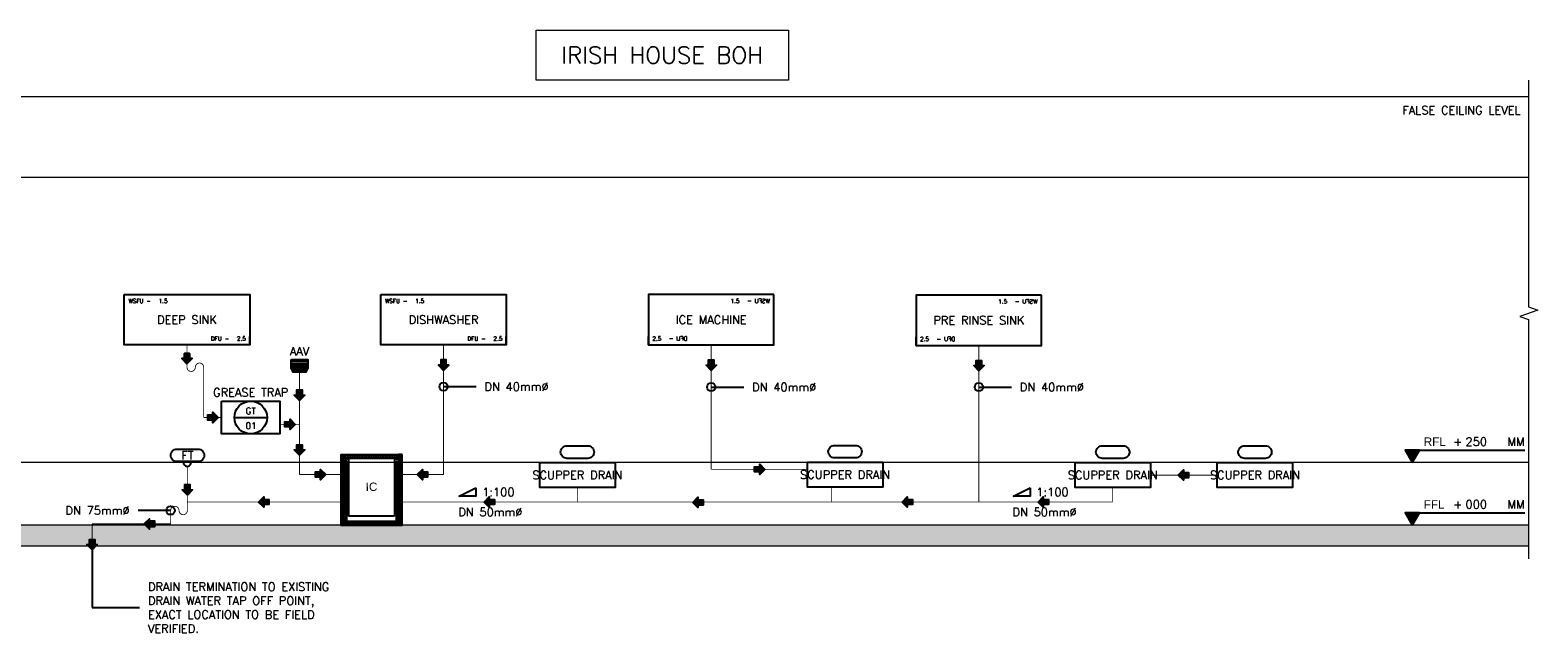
# Model space of a CAD drawing. Header units: millimetres. Extents: x -750 to 57307, y -2234 to 18901.
# Tile 102 of 102: x 36627 to 54651, y 11694 to 18901. Entities that reach past the tile are written whole.
import ezdxf
from ezdxf.enums import TextEntityAlignment as Align

# ---------------------------------------------------------------- set-up
doc = ezdxf.new("R2010")
doc.units = ezdxf.units.MM
doc.header["$MEASUREMENT"] = 0
doc.linetypes.add('CONTINOUS', pattern=[0])
doc.linetypes.add('DASHED', pattern=[19.05, 12.7, -6.35])
for name, color, linetype, true_color in [('ARROW', 1, 'Continuous', 0xff0000), ('DFU', 9, 'Continuous', 0x808080), ('PLUMBING-ARCH-TAG', 9, 'Continuous', 0x808080), ('PLUMBING-DW-EQP', 3, 'Continuous', 0x00ff00), ('PLUMBING-DW-WW-PIPE', 7, 'Continuous', 0x007f7f), ('PLUMBING-DW-WW-V-PIPE', 110, 'Continuous', 0x00ff7f), ('WSFU', 9, 'Continuous', 0x808080), ('WW-PIPE', 7, 'Continuous', 0x007f7f)]:
    doc.layers.add(name, color=color, linetype=linetype, true_color=true_color)
doc.layers.add('GREY SCALE', color=9, linetype='Continuous', lineweight=0, true_color=0x808080)
for name, color, linetype in [('PLUMBING-DW-EQP-TAG', 7, 'Continuous'), ('PLUMBING-DW-LEADER', 7, 'Continuous'), ('PLUMBING-DW-RISER-EQP', 7, 'Continuous'), ('PLUMBING-WS-PIPE-TEXT', 7, 'Continuous'), ('Sani_ftg', 7, 'Continuous'), ('TAG', 7, 'Continuous')]:
    doc.layers.add(name, color=color, linetype=linetype)
doc.layers.add('WASTE WATER-TEXT', color=7, linetype='Continuous', lineweight=20)
doc.styles.add('Romans', font='Romans.shx')
doc.styles.add('ROMANS-100', font='romans.shx')
doc.styles.add('SSP_Note', font='romans.shx', dxfattribs={"width": 0.8})
doc.styles.get("Standard").update_dxf_attribs({"font": 'arial.ttf'})
doc.dimstyles.new('Orgin Indicator_Romans100', dxfattribs={"dimtxt": 100, "dimasz": 100, "dimexe": 50, "dimexo": 50, "dimgap": 25, "dimtad": 1, "dimdec": 0, "dimzin": 0, "dimdsep": 46, "dimtxsty": 'Standard', "dimblk": 'ORIGIN', "dimcen": 0.09, "dimadec": 0, "dimazin": 0, "dimtfac": 1, "dimtdec": 0, "dimtofl": 0, "dimtmove": 0, "dimatfit": 3, "dimldrblk": 'ORIGIN', "dimfxl": 1, "dimtolj": 1, "dimtzin": 0, "dimarcsym": 0})
doc.dimstyles.new('SSP_Dims', dxfattribs={"dimscale": 50, "dimtxt": 2.2, "dimasz": 1.5, "dimexe": 0.9, "dimexo": 2, "dimgap": 1, "dimtad": 1, "dimdec": 0, "dimzin": 1, "dimdsep": 46, "dimtxsty": 'SSP_Note', "dimblk": 'ARCHTICK', "dimcen": 2, "dimdle": 0.9, "dimclrd": 256, "dimclre": 256, "dimclrt": 256, "dimadec": 0, "dimazin": 0, "dimtfac": 1, "dimtdec": 0, "dimtix": 1, "dimtmove": 1, "dimatfit": 3, "dimldrblk": 'DOT', "dimfxl": 1, "dimtolj": 1, "dimtzin": 0, "dimlwd": -1, "dimlwe": -1, "dimarcsym": 0})

# ---------------------------------------------------------------- blocks, each defined once
blk = doc.blocks.new('INSPECTION CHAMBER SLD')
at = {"lineweight": -3, "true_color": 0x808080}
h = blk.add_hatch(dxfattribs=at)
h.set_pattern_fill('ANSI31', color=8, scale=5)
h.set_pattern_definition([(45, (-1818.299, -18614.453), (-11.22532, 11.22532), [])])
h.paths.add_polyline_path([(365, -73), (325, -73), (325, -153), (295, -153), (295, -874), (-296, -874), (-296, -153), (-325, -153), (-325, -73), (-365, -73), (-365, -920), (365, -920)])
at = {"lineweight": -3}
h = blk.add_hatch(dxfattribs=at)
h.set_pattern_fill('ANGLE', color=253, scale=4)
h.set_pattern_definition([(0, (-1818.3, -18614.453), (0, 27.94), [20.32, -7.62]), (90, (-1818.3, -18614.453), (-27.94, 2e-15), [20.32, -7.62])])
h.paths.add_polyline_path([(315, -73), (-315, -73), (-315, -120), (315, -120)])
at = {"color": 1, "lineweight": -3, "true_color": 0xff0000}
for points in [[(-365, -73), (-365, -920), (365, -920), (365, -73)], [(-365, -73), (-325, -73), (-325, -153)], [(365, -73), (325, -73), (325, -153)]]:
    blk.add_lwpolyline(points, dxfattribs=at)
at = {"color": 8, "lineweight": -3, "true_color": 0x808080}
for points in [[(-296, -153), (-325, -153)], [(-315, -120), (-315, -130), (-275, -130), (-275, -809)], [(-296, -874), (-296, -153)], [(315, -120), (315, -130), (275, -130), (275, -809)], [(295, -153), (295, -874)], [(295, -153), (325, -153)], [(295, -874), (-296, -874)], [(275, -809), (-275, -809)]]:
    blk.add_lwpolyline(points, dxfattribs=at)
blk.add_lwpolyline([(-315, -73), (315, -73), (315, -120), (-315, -120)], close=True, dxfattribs=at)
at = {"layer": 'WASTE WATER-TEXT', "insert": (0, -460), "char_height": 100, "attachment_point": 5, "rotation": 0.4928}
blk.add_mtext_dynamic_manual_height_columns('IC', width=1486.71, gutter_width=0, heights=[0], dxfattribs=at)
blk = doc.blocks.new('SSL_RISE_LVL')
at = {"layer": 'PLUMBING-ARCH-TAG'}
h = blk.add_hatch(color=256, dxfattribs=at)
h.dxf.hatch_style = 1
h.paths.add_polyline_path([(-87, 150), (0, 0), (87, 150)])
blk.add_line((-87, 150), (1347, 150), dxfattribs=at)
blk.add_lwpolyline([(0, 0), (87, 150), (-87, 150)], close=True, dxfattribs=at)
at = {"layer": 'PLUMBING-ARCH-TAG', "char_height": 100, "attachment_point": 7}
for s, width, insert in [('FFL', 248.62, (137, 200)), ('{\\Fromans|c0;+}', 105.76, (487, 200)), ('{\\Fromans|c0;MM}', 210.52, (1137, 200))]:
    blk.add_mtext_dynamic_manual_height_columns(s, width=width, gutter_width=1, heights=[0], dxfattribs=dict(at, insert=insert))
at = {"layer": 'PLUMBING-ARCH-TAG', "style": 'Romans'}
blk.add_attdef('RISE_LEVEL', (637, 200), '', height=100, dxfattribs=at)
blk = doc.blocks.new('FFL_RISE_LVL')
at = {"layer": 'PLUMBING-ARCH-TAG'}
h = blk.add_hatch(color=256, dxfattribs=at)
h.dxf.hatch_style = 1
h.paths.add_polyline_path([(-87, 150), (0, 0), (87, 150)])
blk.add_line((-87, 150), (1347, 150), dxfattribs=at)
blk.add_lwpolyline([(0, 0), (87, 150), (-87, 150)], close=True, dxfattribs=at)
at = {"layer": 'PLUMBING-ARCH-TAG', "char_height": 100, "attachment_point": 7}
for s, width, insert in [('RFL', 248.62, (137, 200)), ('{\\Fromans|c0;+}', 105.76, (487, 200)), ('{\\Fromans|c0;MM}', 210.52, (1137, 200))]:
    blk.add_mtext_dynamic_manual_height_columns(s, width=width, gutter_width=1, heights=[0], dxfattribs=dict(at, insert=insert))
at = {"layer": 'PLUMBING-ARCH-TAG', "style": 'Romans'}
blk.add_attdef('RISE_LEVEL', (637, 200), '', height=100, dxfattribs=at)
blk = doc.blocks.new('PLUMBING-RSR-EQP-BLOCK')
for q in [(750, 100), (750, 75)]:
    blk.add_line((750, 0), q)
blk.add_lwpolyline([(-750, 600), (750, 600), (750, 0), (-750, 0)], close=True)
at = {"style": 'Romans'}
blk.add_attdef('EQP-NAME', text='', height=100, dxfattribs=at).set_placement((0, 300), align=Align.MIDDLE_CENTER)
at = {"layer": 'DFU', "insert": (285, 100), "char_height": 50, "attachment_point": 1, "style": 'Romans'}
blk.add_mtext_dynamic_manual_height_columns('DFU -', width=493.7, gutter_width=250, heights=[0], dxfattribs=at)
at = {"layer": 'DFU', "style": 'Romans'}
blk.add_attdef('DFU', text='', height=50, dxfattribs=at).set_placement((650, 75), align=Align.MIDDLE_CENTER)
at = {"layer": 'WSFU', "insert": (-700, 550), "char_height": 50, "attachment_point": 1, "style": 'Romans'}
blk.add_mtext_dynamic_manual_height_columns('WSFU -', width=493.7, gutter_width=250, heights=[0], dxfattribs=at)
at = {"layer": 'WSFU', "style": 'Romans'}
blk.add_attdef('WSFU', text='', height=50, dxfattribs=at).set_placement((-285, 525), align=Align.MIDDLE_CENTER)
blk = doc.blocks.new('DW AR')
at = {"layer": 'PLUMBING-DW-WW-PIPE'}
h = blk.add_hatch(color=256, dxfattribs=at)
h.dxf.hatch_style = 1
h.paths.add_polyline_path([(5, -31), (5, -62), (67, 0), (5, 62), (5, 31), (-57, 31), (-57, -31)])
blk.add_lwpolyline([(67, 0), (5, 62), (5, 31), (-57, 31), (-57, -31), (5, -31), (5, -62), (67, 0)], dxfattribs=at)
blk = doc.blocks.new('PLUMBING-EQP-TAG')
at = {"layer": 'PLUMBING-DW-EQP-TAG'}
blk.add_line((-250, 0), (250, 0), dxfattribs=at)
blk.add_circle((0, 0), 250, dxfattribs=at)
blk.add_attdef('EQP-NAME', text='', height=100, dxfattribs=at).set_placement((0, 100), align=Align.MIDDLE)
blk.add_attdef('EQP-NUM', text='', height=100, dxfattribs=at).set_placement((0, -125), align=Align.MIDDLE_CENTER)
blk = doc.blocks.new('DD AR')
at = {"layer": 'PLUMBING-DW-EQP'}
h = blk.add_hatch(color=256, dxfattribs=at)
h.dxf.hatch_style = 1
h.paths.add_polyline_path([(5, -31), (5, -62), (67, 0), (5, 62), (5, 31), (-57, 31), (-57, -31)])
blk.add_lwpolyline([(67, 0), (5, 62), (5, 31), (-57, 31), (-57, -31), (5, -31), (5, -62), (67, 0)], dxfattribs=at)
blk = doc.blocks.new('_ArchTick')
at = {"color": 0, "linetype": 'ByBlock', "const_width": 0.15}
blk.add_lwpolyline([(-0.5, -0.5), (0.5, 0.5)], dxfattribs=at)
blk = doc.blocks.new('_Origin')
at = {"color": 0, "linetype": 'ByBlock', "lineweight": -2}
blk.add_line((0, 0), (-1, 0), dxfattribs=at)
blk.add_circle((0, 0), 0.5, dxfattribs=at)

msp = doc.modelspace()

# ---------------------------------------------------------------- hatches: boundary and pattern name
at = {"layer": 'GREY SCALE', "lineweight": 0, "ltscale": 1500}
h = msp.add_hatch(dxfattribs=at)
h.set_pattern_fill('AR-CONC', color=253, scale=30)
h.set_pattern_definition([(50, (-49012.35, -20910.34), (215.17805, -18.82564), [22.5, -247.5]), (355, (-49012.35, -20910.34), (-41.6254, 225.65764), [18, -198]), (100.45144, (-48994.41, -20911.9), (173.55265, 206.832), [19.12206, -210.34263]), (46.1842, (-49012.35, -20850.34), (320.1724, -49.6558), [33.75, -371.25]), (96.63564, (-48985.66, -20854.48), (280.3986, 292.2356), [28.6831, -315.5141]), (351.18416, (-49012.35, -20850.34), (280.3986, 292.2356), [27, -297]), (21, (-48982.35, -20865.34), (179.07212, -120.78567), [22.5, -247.5]), (326, (-48982.35, -20865.34), (72.9946, 217.545), [18, -198]), (71.45144, (-48967.42, -20875.4), (252.0667, 96.75935), [19.12206, -210.34263]), (37.5, (-49012.346, -20910.34), (3.647957, 99.868156), [0, -195.6, 0, -201, 0, -198.75]), (7.5, (-49012.35, -20910.34), (78.92086, 118.32351), [0, -114.6, 0, -191.1, 0, -75.75]), (327.5, (-49079.246, -20910.34), (160.14673, -6.76646), [0, -75, 0, -234, 0, -310.5]), (317.5, (-49109.25, -20910.34), (174.95585, 30.0315), [0, -97.5, 0, -155.4, 0, -220.5])])
h.paths.add_polyline_path([(54538, 12730), (54538, 12980), (36252, 12980), (36252, 12730)])

# ---------------------------------------------------------------- linework, layer by layer
at = {"lineweight": 0, "ltscale": 1500}
msp.add_lwpolyline([(42675, 18901), (45692, 18901), (45692, 18302), (42675, 18302)], close=True, dxfattribs=at)
at = {"lineweight": -3, "elevation": 0}
for points in [[(41956, 13427), (41956, 13327), (41756, 13327), (41956, 13427)], [(48581, 13427), (48581, 13327), (48381, 13327), (48581, 13427)]]:
    msp.add_lwpolyline(points, dxfattribs=at)
at = {"layer": 'GREY SCALE', "ltscale": 5}
for p, q in [((54538, 18102), (36252, 18102)), ((54538, 17138), (36252, 17138)), ((54538, 13730), (36252, 13730)), ((54538, 12980), (36252, 12980)), ((54538, 12730), (36252, 12730))]:
    msp.add_line(p, q, dxfattribs=at)
msp.add_lwpolyline([(54538, 18302), (54538, 15591), (54651, 15553), (54435, 15478), (54538, 15441), (54538, 12580)], dxfattribs=at)
at = {"layer": 'PLUMBING-DW-EQP-TAG'}
for points in [[(38383, 13892), (38633, 13892, -0.414214), (38708, 13817), (38708, 13817, -0.414214), (38633, 13742), (38383, 13742, -0.414214), (38308, 13817, -0.414214)], [(43044, 13930), (43294, 13930, -0.414214), (43369, 13855), (43369, 13855, -0.414214), (43294, 13780), (43044, 13780, -0.414214), (42969, 13855, -0.414214)], [(46244, 13936), (46494, 13936, -0.414214), (46569, 13861), (46569, 13861, -0.414214), (46494, 13786), (46244, 13786, -0.414214), (46169, 13861, -0.414214)], [(49444, 13930), (49694, 13930, -0.414214), (49769, 13855), (49769, 13855, -0.414214), (49694, 13780), (49444, 13780, -0.414214), (49369, 13855, -0.414214)], [(51144, 13930), (51394, 13930, -0.414214), (51469, 13855), (51469, 13855, -0.414214), (51394, 13780), (51144, 13780, -0.414214), (51069, 13855, -0.414214)]]:
    msp.add_lwpolyline(points, format="xyb", close=True, dxfattribs=at)
at = {"layer": 'PLUMBING-DW-RISER-EQP'}
for p, q in [((39747, 14937), (39947, 14937)), ((39747, 14912), (39947, 14912)), ((39747, 14887), (39947, 14887))]:
    msp.add_line(p, q, dxfattribs=at)
for points in [[(39747, 14962), (39947, 14962), (39947, 14862), (39747, 14862)], [(39747, 14862), (39947, 14862), (39922, 14812), (39772, 14812)], [(38914, 14464), (39614, 14464), (39614, 14074), (38914, 14074)], [(42719, 13730), (43619, 13730), (43619, 13430), (42719, 13430)], [(45919, 13736), (46819, 13736), (46819, 13436), (45919, 13436)], [(49119, 13730), (50019, 13730), (50019, 13430), (49119, 13430)], [(50819, 13730), (51719, 13730), (51719, 13430), (50819, 13430)]]:
    msp.add_lwpolyline(points, close=True, dxfattribs=at)
for centre in [(39777, 14838), (39812, 14838), (39847, 14838), (39882, 14838), (39917, 14838)]:
    msp.add_circle(centre, 10, dxfattribs=at)
at = {"layer": 'PLUMBING-DW-WW-V-PIPE', "const_width": 10}
msp.add_lwpolyline([(39847, 14187), (39847, 14812)], dxfattribs=at)
at = {"layer": 'Sani_ftg', "linetype": 'Continuous', "lineweight": -3}
msp.add_arc((38505, 13730), 45.2, 179.8543, 0.1457, dxfattribs=at)
at = {"layer": 'WW-PIPE', "linetype": 'CONTINOUS', "ltscale": 5, "const_width": 10}
msp.add_lwpolyline([(38702, 14269), (38702, 14870, 1), (38602, 14870, -1), (38502, 14870), (38502, 15138)], format="xyb", dxfattribs=at)
for points in [[(41569, 15138), (41569, 13587)], [(44769, 15132), (44769, 13649)], [(47969, 15132), (47969, 13258)], [(38914, 14269), (38702, 14269)], [(39614, 14187), (39847, 14187), (39847, 13587)], [(43169, 13430), (43169, 13258)], [(46209, 13424), (46209, 13258)], [(49569, 13430), (49569, 13264)]]:
    msp.add_lwpolyline(points, dxfattribs=at)
at = {"layer": 'WW-PIPE', "linetype": 'DASHED', "ltscale": 400, "const_width": 10}
for points in [[(38507, 13685), (38507, 13157, -1), (38407, 13157)], [(38407, 13157, 1), (38307, 13157), (38307, 12997)]]:
    msp.add_lwpolyline(points, format="xyb", dxfattribs=at)
at = {"layer": 'WW-PIPE', "linetype": 'DASHED', "ltscale": 5, "const_width": 10}
for points in [[(40343, 13587), (39847, 13587)], [(41569, 13587), (41073, 13587)], [(45919, 13649), (44769, 13649)], [(50819, 13580), (50019, 13580)], [(38507, 13258), (40343, 13258)], [(41073, 13258), (42660, 13258)], [(42660, 13258), (49569, 13258)]]:
    msp.add_lwpolyline(points, dxfattribs=at)
at = {"layer": 'WW-PIPE', "linetype": 'DASHED', "ltscale": 400, "const_width": 10}
for points in [[(38307, 12997), (37368, 12997)], [(37368, 12754), (37368, 12997)]]:
    msp.add_lwpolyline(points, dxfattribs=at)

# ---------------------------------------------------------------- block references
for p, values in [((38502, 15138), {'WSFU': '1.5', 'DFU': '2.5', 'EQP-NAME': 'DEEP SINK'}), ((41569, 15138), {'WSFU': '1.5', 'DFU': '2.5', 'EQP-NAME': 'DISHWASHER'})]:
    msp.add_blockref('PLUMBING-RSR-EQP-BLOCK', p).add_auto_attribs(values)
ref = msp.add_blockref('PLUMBING-RSR-EQP-BLOCK', (44769, 15138), dxfattribs=dict(xscale=-1))
ref.add_attrib('WSFU', '1.5', dxfattribs={"layer": 'WSFU', "height": 50, "style": 'Romans'}).set_placement((45054, 15663), align=Align.MIDDLE_CENTER)
ref.add_attrib('DFU', '2.5', dxfattribs={"layer": 'DFU', "height": 50, "style": 'Romans'}).set_placement((44119, 15213), align=Align.MIDDLE_CENTER)
ref.add_attrib('EQP-NAME', 'ICE MACHINE', dxfattribs={"height": 100, "style": 'Romans'}).set_placement((44769, 15438), align=Align.MIDDLE_CENTER)
ref = msp.add_blockref('PLUMBING-RSR-EQP-BLOCK', (47969, 15132), dxfattribs=dict(xscale=-1))
ref.add_attrib('WSFU', '1.5', dxfattribs={"layer": 'WSFU', "height": 50, "style": 'Romans'}).set_placement((48254, 15657), align=Align.MIDDLE_CENTER)
ref.add_attrib('DFU', '2.5', dxfattribs={"layer": 'DFU', "height": 50, "style": 'Romans'}).set_placement((47319, 15207), align=Align.MIDDLE_CENTER)
ref.add_attrib('EQP-NAME', 'PRE RINSE SINK', dxfattribs={"height": 100, "style": 'Romans'}).set_placement((47969, 15432), align=Align.MIDDLE_CENTER)
for p, rotation in [((38502, 14978), 270), ((41569, 14900), 270), ((38059, 12997), 180)]:
    msp.add_blockref('DW AR', p, dxfattribs=dict(rotation=rotation))
at = {"xscale": -1}
for name, p, rotation in [('DW AR', (38502, 14978), 90), ('DW AR', (44769, 14900), 90), ('DW AR', (47969, 14894), 90), ('DD AR', (39847, 14541), 90), ('DW AR', (38808, 14269), 180), ('DW AR', (39730, 14187), 180), ('DW AR', (39847, 13887), 90), ('DW AR', (45344, 13649), 180), ('DW AR', (40095, 13587), 180), ('DW AR', (38507, 13409), 90), ('DW AR', (37368, 12754), 90)]:
    msp.add_blockref(name, p, dxfattribs=dict(at, rotation=rotation))
msp.add_blockref('INSPECTION CHAMBER SLD', (40708, 13900))
for p in [(41321, 13587), (50419, 13580), (39425, 13258), (42120, 13258), (44616, 13253), (47117, 13258), (48744, 13258)]:
    msp.add_blockref('DW AR', p, dxfattribs=at)
at = {"layer": 'GREY SCALE', "ltscale": 5}
for name, p, values in [('FFL_RISE_LVL', (53150, 13730), {'RISE_LEVEL': '250'}), ('SSL_RISE_LVL', (53150, 12980), {'RISE_LEVEL': '000'})]:
    msp.add_blockref(name, p, dxfattribs=at).add_auto_attribs(values)
at = {"layer": 'PLUMBING-DW-EQP-TAG'}
ref = msp.add_blockref('PLUMBING-EQP-TAG', (39264, 14269), dxfattribs=dict(at, xscale=0.7813594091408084, yscale=0.7813594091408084, zscale=0.7813594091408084))
ref.add_attrib('EQP-NUM', '01', dxfattribs={"height": 78.1, "style": 'Romans'}).set_placement((39269, 14171), align=Align.MIDDLE_CENTER)
ref.add_attrib('EQP-NAME', 'GT', dxfattribs={"height": 78.1, "style": 'Romans'}).set_placement((39264, 14347), align=Align.MIDDLE)

# ---------------------------------------------------------------- texts
at = {"layer": 'GREY SCALE', "ltscale": 5, "insert": (54445, 17944), "char_height": 100, "attachment_point": 6}
msp.add_mtext_dynamic_manual_height_columns('{\\Fromans|c0;FALSE CEILING LEVEL}', width=1900, gutter_width=1, heights=[0], dxfattribs=at)
at = {"layer": 'PLUMBING-DW-EQP-TAG', "char_height": 100, "attachment_point": 5}
for s, insert in [('{\\Fromans|c0;AAV}', (39847, 15062)), ('{\\Fromans|c0;FT}', (38508, 13817))]:
    msp.add_mtext_dynamic_manual_height_columns(s, width=305.76, gutter_width=3325, heights=[0], dxfattribs=dict(at, insert=insert))
at = {"layer": 'PLUMBING-DW-RISER-EQP', "char_height": 100, "attachment_point": 5, "style": 'Romans'}
for s, insert in [('\\pxqc;GREASE TRAP', (39264, 14569)), ('\\pxqc;SCUPPER DRAIN', (43169, 13580)), ('\\pxqc;SCUPPER DRAIN', (46369, 13586)), ('\\pxqc;SCUPPER DRAIN', (49569, 13580)), ('\\pxqc;SCUPPER DRAIN', (51269, 13580))]:
    msp.add_mtext_dynamic_manual_height_columns(s, width=1091.04, gutter_width=250, heights=[0], dxfattribs=dict(at, insert=insert))
at = {"layer": 'PLUMBING-WS-PIPE-TEXT', "char_height": 100}
for s, width, insert, attachment_point in [('{\\Fromans|c0;DN 40mm%%C}', 1488.01, (42058, 14638), 4), ('{\\Fromans|c0;DN 40mm%%C}', 1488.01, (45258, 14632), 4), ('{\\Fromans|c0;DN 40mm%%C}', 1488.01, (48458, 14632), 4), ('{\\Fromans|c0;DN 75mm%%C}', 1488.01, (37817, 13157), 6), ('\\pxqc;{\\Fromans|c0;DN 50mm%%C}', 950.79, (42129, 13138), 5), ('\\pxqc;{\\Fromans|c0;DN 50mm%%C}', 950.79, (48754, 13138), 5)]:
    msp.add_mtext_dynamic_manual_height_columns(s, width=width, gutter_width=3325, heights=[0], dxfattribs=dict(at, insert=insert, attachment_point=attachment_point))
at = {"layer": 'TAG', "style": 'ROMANS-100'}
for s, width, gutter_width, insert, char_height, attachment_point in [('\\pxqc;IRISH HOUSE BOH', 3301.04, 1.5, (44183, 18602), 200, 5), ('1:100', 1548.39, 1, (42032, 13377), 100, 4), ('1:100', 1548.39, 1, (48656, 13377), 100, 4)]:
    msp.add_mtext_dynamic_manual_height_columns(s, width=width, gutter_width=gutter_width, heights=[0], dxfattribs=dict(at, insert=insert, char_height=char_height, attachment_point=attachment_point))
at = {"layer": 'WASTE WATER-TEXT', "color": 1, "true_color": 0xff0000, "insert": (38035, 11995), "char_height": 100, "attachment_point": 4}
msp.add_mtext_dynamic_manual_height_columns('\\pxql;{\\Fromans|c0;DRAIN TERMINATION TO EXISTING\\PDRAIN WATER TAP OFF POINT,\\PEXACT LOCATION TO BE FIELD VERIFIED.}', width=2467.67, gutter_width=0, heights=[0], dxfattribs=at)

# ---------------------------------------------------------------- leaders
at = {"layer": 'ARROW', "ltscale": 0.25}
msp.add_leader([(37368, 12686), (37368, 11995), (37935, 11995)], dimstyle='SSP_Dims', override={"dimscale": 0, "dimgap": 1, "dimtad": 0, "dimclrd": 256}, dxfattribs=at)
at = {"layer": 'PLUMBING-DW-LEADER'}
for points in [[(41569, 14638), (41958, 14638)], [(44769, 14632), (45158, 14632)], [(47969, 14632), (48358, 14632)], [(38306, 13157), (37917, 13157)]]:
    msp.add_leader(points, dimstyle='Orgin Indicator_Romans100', override={"dimtad": 0}, dxfattribs=at)

doc.saveas('drawing.dxf')
